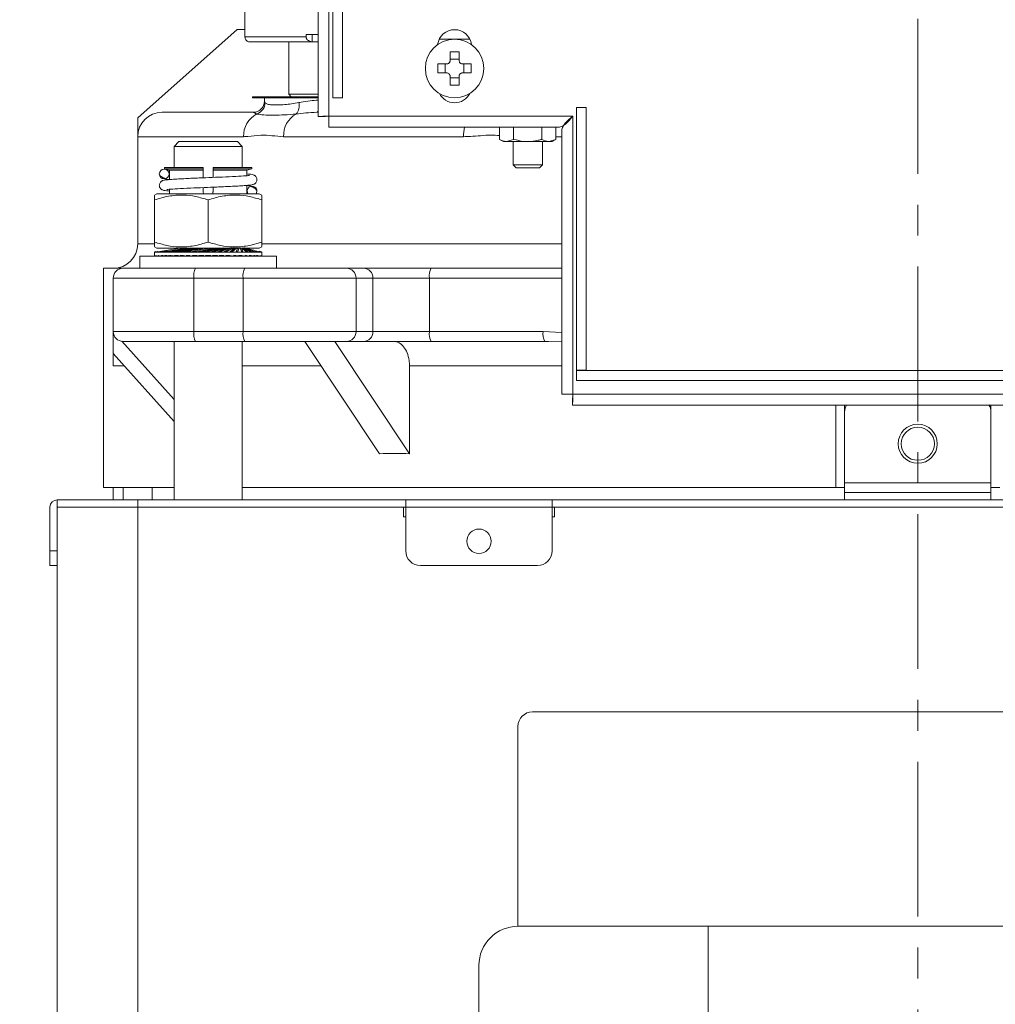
# Model space of a CAD drawing. Header units: inches. Extents: x 201967 to 338763, y -32705 to 30884.
# Tile 90 of 236: x 319917 to 319937, y -625 to -605. Entities that reach past the tile are written whole.
import ezdxf

# ---------------------------------------------------------------- set-up
doc = ezdxf.new("R2010")
doc.units = ezdxf.units.IN
doc.header["$MEASUREMENT"] = 0
doc.linetypes.add('CENTER', pattern=[50.8, 31.75, -6.35, 6.35, -6.35])
for name, color, linetype, lineweight in [('01 a1 KONSTRUKCJA żelebet', 200, 'Continuous', 53), ('01h3 KONSTRUKCJA pozycje słupy', 252, 'Continuous', 13), ('KRESKOWANIE-URWANIE', 3, 'Continuous', 13), ('OSIE', 6, 'CENTER', 13), ('wymiar', 1, 'Continuous', 15)]:
    doc.layers.add(name, color=color, linetype=linetype, lineweight=lineweight)
doc.styles.add('RomanS', font='romans.shx')
doc.dimstyles.new('DIM100txt12', dxfattribs={"dimtxt": 12, "dimasz": 1.05, "dimexe": 0, "dimexo": 8, "dimgap": 4, "dimtad": 1, "dimdec": 7, "dimrnd": 0.5, "dimdsep": 46, "dimtxsty": 'RomanS', "dimblk1": 'DIM', "dimblk2": 'DIM', "dimsah": 1, "dimcen": 0.09, "dimse1": 1, "dimse2": 1, "dimclrt": 256, "dimadec": 1, "dimazin": 0, "dimtfac": 1, "dimtdec": 7, "dimtix": 1, "dimtofl": 0, "dimtmove": 2, "dimatfit": 3, "dimfxl": 1, "dimtolj": 1, "dimtzin": 0, "dimarcsym": 0})

# ---------------------------------------------------------------- blocks, each defined once
blk = doc.blocks.new('A$C5C5F7205')
at = {"layer": 'KRESKOWANIE-URWANIE'}
for p, q in [((230, 1350), (404, 1350)), ((407, 1347), (407, 1306)), ((407, 1306), (230, 1306))]:
    blk.add_line(p, q, dxfattribs=at)
blk.add_lwpolyline([(368, 707.5), (368, 1306), (407, 1306, -0.414214), (415, 1298), (415, 707.5)], format="xyb", dxfattribs=at)
blk.add_arc((404, 1347), 3, 0, 90, dxfattribs=at)
blk = doc.blocks.new('A$C195A4306')
at = {"layer": 'KRESKOWANIE-URWANIE'}
for p, q in [((298.76, 672.69), (298.76, 824.31)), ((301, 672.66), (301, 824.31)), ((296, 676.5), (296, 735.5)), ((298, 676.5), (298, 735.5)), ((316, 688.95), (316, 708.95)), ((303.45, 689.45), (301, 689.45)), ((302.19, 687.95), (302.19, 689.45)), ((303.45, 689.45), (303.45, 688.95)), ((303.45, 688.95), (316, 688.95)), ((317.61, 690.5), (316, 690.5)), ((317.61, 690.5), (338, 672.38)), ((269.86, 688.5), (276.14, 688.5)), ((301, 687.95), (302.12, 687.95)), ((315, 687.95), (302.12, 687.95)), ((302.12, 687.95), (302.19, 687.95)), ((307, 677.2), (307, 687.95)), ((272.09, 684.14), (272.09, 685.92)), ((273.91, 685.92), (273.91, 684.14)), ((269.58, 683.41), (271.36, 683.41)), ((271.1, 683.41), (271.1, 681.59)), ((273.91, 684.4), (272.09, 684.4)), ((274.64, 683.41), (276.42, 683.41)), ((274.9, 681.59), (274.9, 683.41)), ((271.36, 681.59), (269.58, 681.59)), ((272.09, 679.08), (272.09, 680.86)), ((273.91, 680.86), (273.91, 679.08)), ((276.42, 681.59), (274.64, 681.59)), ((272.09, 680.6), (273.91, 680.6)), ((301, 677.2), (306.52, 677.2)), ((306.5, 676.7), (307, 677.2)), ((306.52, 677.2), (307, 677.2)), ((298, 676.5), (296, 676.5)), ((301.02, 676.7), (313.68, 676.7)), ((301.02, 676.5), (313.68, 676.5)), ((311.87, 675.48), (311.98, 675.79)), ((312, 675.79), (312, 676.5)), ((313.68, 676.7), (313.68, 676.5)), ((313.68, 676.7), (313.84, 676.7)), ((313.68, 676.5), (313.84, 676.5)), ((313.84, 676.5), (313.84, 676.7)), ((313.84, 676.7), (314.15, 676.7)), ((313.84, 676.5), (314.15, 676.5)), ((314.15, 676.7), (314.15, 676.5)), ((314.15, 676.7), (314.43, 676.7)), ((314.15, 676.5), (314.43, 676.5)), ((314.43, 676.5), (314.43, 676.7)), ((248, 674.5), (246, 674.5)), ((246, 674.5), (246, 620.6)), ((248, 674.5), (248, 620.6)), ((248.76, 672.69), (298.76, 672.69)), ((248.76, 615.69), (248.76, 672.69)), ((301, 673.5), (301.26, 673.5)), ((314.23, 673.5), (333, 673.5)), ((298.79, 670.45), (298.79, 671.95)), ((301, 672.66), (299.5, 672.66)), ((338, 646.5), (338, 672.38)), ((251, 615.66), (251, 669.74)), ((251.71, 670.45), (298.79, 670.45)), ((252.23, 670.45), (252.23, 667.95)), ((255.11, 670.45), (255.11, 667.95)), ((260.89, 670.45), (260.89, 667.95)), ((263.77, 670.45), (263.77, 667.95)), ((252.23, 668.5), (251, 668.5)), ((252.23, 667.95), (253, 667.5)), ((252.23, 667.95), (253.67, 667.5)), ((253.67, 667.5), (253, 667.5)), ((258, 667.5), (253.67, 667.5)), ((255, 667.5), (255, 662.7)), ((262.33, 667.5), (258, 667.5)), ((260.89, 667.95), (262.33, 667.5)), ((261, 662.7), (261, 667.5)), ((263, 667.5), (262.33, 667.5)), ((263, 667.5), (263.77, 667.95)), ((308.07, 668.5), (271.17, 668.5)), ((338, 668.5), (316.29, 668.5)), ((317.55, 667.5), (316.55, 666.5)), ((317.55, 667.5), (329.55, 667.5)), ((330.55, 666.5), (329.55, 667.5)), ((338, 646.5), (338, 668.5)), ((316.55, 666.5), (316.55, 662.2)), ((330.55, 666.5), (316.55, 666.5)), ((330.55, 662.2), (330.55, 666.5)), ((255, 662.7), (255.6, 662.1)), ((255, 662.7), (261, 662.7)), ((260.4, 662.1), (261, 662.7)), ((260.4, 662.1), (255.6, 662.1)), ((314.6, 662.2), (314.6, 661.9)), ((314.6, 662.2), (322.55, 662.2)), ((314.6, 661.9), (315.61, 661.63)), ((314.6, 661.9), (322.55, 661.9)), ((315.61, 661.63), (322.55, 661.63)), ((315.61, 661.63), (315.61, 660.5)), ((322.55, 661.9), (322.55, 662.2)), ((322.55, 661.63), (322.55, 661.9)), ((322.55, 660.14), (322.55, 661.63)), ((324.55, 662.2), (332.49, 662.2)), ((324.55, 662.2), (324.55, 661.9)), ((324.55, 661.9), (332.49, 661.9)), ((324.55, 661.9), (324.55, 661.63)), ((324.55, 661.63), (331.49, 661.63)), ((324.55, 661.63), (324.55, 660.06)), ((331.49, 661.63), (332.49, 661.9)), ((331.49, 659.69), (331.49, 661.63)), ((332.49, 661.9), (332.49, 662.2)), ((313.05, 656.8), (312.55, 656.51)), ((313.05, 656.8), (334.05, 656.8)), ((315.61, 658.51), (315.61, 657.22)), ((322.55, 657.22), (322.55, 658.14)), ((324.55, 658.06), (324.55, 657.22)), ((331.49, 657.22), (331.49, 657.7)), ((334.55, 656.51), (334.05, 656.8)), ((312.55, 655.53), (312.55, 646.87)), ((323.55, 655.53), (323.55, 646.87)), ((334.55, 655.53), (334.55, 646.87)), ((251, 646.5), (312.62, 646.5)), ((334.56, 646.5), (338, 646.5)), ((312.55, 644.9), (312.54, 644.9)), ((312.55, 645.89), (313.05, 645.6)), ((312.55, 644.9), (312.55, 644.8)), ((312.55, 644.9), (312.55, 644.9)), ((312.55, 644.81), (312.55, 644.09)), ((312.55, 644.8), (312.61, 644.8)), ((313.1, 645.01), (312.61, 644.9)), ((312.61, 644.9), (312.61, 644.8)), ((312.61, 644.9), (312.66, 644.9)), ((312.66, 644.8), (312.61, 644.8)), ((312.66, 644.9), (312.83, 644.94)), ((312.66, 644.9), (312.66, 644.8)), ((312.85, 644.85), (312.66, 644.8)), ((312.66, 644.8), (312.85, 644.8)), ((313.12, 644.97), (312.85, 644.9)), ((312.85, 644.9), (312.85, 644.8)), ((312.85, 644.9), (312.94, 644.9)), ((312.94, 644.8), (312.85, 644.8)), ((312.94, 644.9), (313.22, 644.97)), ((312.94, 644.9), (312.94, 644.8)), ((313.26, 644.88), (312.94, 644.8)), ((312.94, 644.8), (313.26, 644.8)), ((323.55, 645.6), (313.05, 645.6)), ((313.26, 644.9), (313.39, 644.9)), ((313.26, 644.9), (313.26, 644.8)), ((313.39, 644.8), (313.26, 644.8)), ((313.39, 644.9), (313.76, 645.01)), ((313.81, 644.93), (313.39, 644.8)), ((313.39, 644.9), (313.39, 644.8)), ((313.39, 644.8), (313.83, 644.8)), ((316.06, 645.7), (313.83, 644.9)), ((313.83, 644.9), (313.83, 644.8)), ((313.83, 644.9), (313.99, 644.9)), ((313.99, 644.8), (313.83, 644.8)), ((313.99, 644.9), (316.11, 645.7)), ((314.49, 644.99), (313.99, 644.8)), ((313.99, 644.9), (313.99, 644.8)), ((313.99, 644.8), (314.55, 644.8)), ((316.17, 645.7), (314.55, 644.9)), ((314.55, 644.9), (314.55, 644.8)), ((314.55, 644.9), (314.75, 644.9)), ((314.75, 644.8), (314.55, 644.8)), ((314.75, 644.9), (316.29, 645.7)), ((316.29, 645.6), (314.75, 644.8)), ((314.75, 644.9), (314.75, 644.8)), ((314.75, 644.8), (315.41, 644.8)), ((316.39, 645.7), (315.41, 644.9)), ((315.41, 644.9), (315.65, 644.9)), ((315.41, 644.9), (315.41, 644.8)), ((315.65, 644.8), (315.41, 644.8)), ((315.65, 644.9), (316.58, 645.7)), ((316.58, 645.6), (315.65, 644.8)), ((315.65, 644.9), (315.65, 644.8)), ((315.65, 644.8), (316.4, 644.8)), ((316.73, 645.7), (316.4, 644.9)), ((316.4, 644.9), (316.4, 644.8)), ((316.4, 644.9), (316.67, 644.9)), ((316.67, 644.8), (316.4, 644.8)), ((316.67, 644.9), (316.98, 645.7)), ((316.98, 645.6), (316.67, 644.8)), ((316.67, 644.9), (316.67, 644.8)), ((316.67, 644.8), (317.51, 644.8)), ((317.18, 645.7), (317.51, 644.9)), ((317.51, 644.8), (317.18, 645.6)), ((317.8, 644.9), (317.49, 645.7)), ((317.51, 644.9), (317.51, 644.8)), ((317.51, 644.9), (317.8, 644.9)), ((317.8, 644.8), (317.51, 644.8)), ((317.72, 645.7), (318.71, 644.9)), ((318.71, 644.8), (317.72, 645.6)), ((317.8, 644.9), (317.8, 644.8)), ((317.8, 644.8), (318.71, 644.8)), ((319.02, 644.9), (318.09, 645.7)), ((318.36, 645.7), (319.98, 644.9)), ((319.98, 644.8), (318.36, 645.6)), ((318.71, 644.9), (319.02, 644.9)), ((318.71, 644.9), (318.71, 644.8)), ((319.02, 644.8), (318.71, 644.8)), ((320.31, 644.9), (318.78, 645.7)), ((319.02, 644.9), (319.02, 644.8)), ((319.02, 644.8), (319.98, 644.8)), ((319.08, 645.7), (321.31, 644.9)), ((321.31, 644.8), (319.08, 645.6)), ((321.66, 644.9), (319.54, 645.7)), ((322.68, 644.8), (319.87, 645.6)), ((319.98, 644.9), (320.31, 644.9)), ((319.98, 644.9), (319.98, 644.8)), ((320.31, 644.8), (319.98, 644.8)), ((320.31, 644.9), (320.31, 644.8)), ((320.31, 644.8), (321.31, 644.8)), ((323.03, 644.9), (320.37, 645.7)), ((324.06, 644.8), (320.72, 645.6)), ((321.31, 644.9), (321.31, 644.8)), ((321.31, 644.9), (321.66, 644.9)), ((321.66, 644.8), (321.31, 644.8)), ((321.66, 644.9), (321.66, 644.8)), ((321.66, 644.8), (322.68, 644.8)), ((324.41, 644.9), (321.68, 645.59)), ((325.44, 644.8), (321.78, 645.57)), ((325.78, 644.9), (322.54, 645.62)), ((322.68, 644.9), (322.68, 644.8)), ((322.68, 644.9), (323.03, 644.9)), ((323.03, 644.8), (322.68, 644.8)), ((323.03, 644.9), (323.03, 644.8)), ((323.03, 644.8), (324.06, 644.8)), ((327.11, 644.9), (323.48, 645.62)), ((334.05, 645.6), (323.55, 645.6)), ((324.06, 644.9), (324.41, 644.9)), ((324.06, 644.9), (324.06, 644.8)), ((324.41, 644.8), (324.06, 644.8)), ((324.41, 644.9), (324.41, 644.8)), ((324.41, 644.8), (325.44, 644.8)), ((328.39, 644.9), (324.68, 645.58)), ((325.03, 645.6), (329.29, 644.9)), ((325.44, 644.9), (325.44, 644.8)), ((325.44, 644.9), (325.78, 644.9)), ((325.78, 644.8), (325.44, 644.8)), ((329.59, 644.9), (325.49, 645.61)), ((325.78, 644.9), (325.78, 644.8)), ((325.78, 644.8), (326.78, 644.8)), ((326.78, 644.8), (325.82, 644.98)), ((325.98, 645.6), (330.42, 644.9)), ((330.69, 644.9), (326.64, 645.57)), ((326.78, 644.9), (326.78, 644.8)), ((326.78, 644.9), (327.11, 644.9)), ((327.11, 644.8), (326.78, 644.8)), ((326.89, 645.6), (331.45, 644.9)), ((327.11, 644.9), (327.11, 644.8)), ((327.11, 644.8), (328.07, 644.8)), ((328.07, 644.8), (327.15, 644.96)), ((331.68, 644.9), (327.31, 645.61)), ((327.75, 645.6), (330.82, 645.13)), ((328.07, 644.9), (328.07, 644.8)), ((328.07, 644.9), (328.39, 644.9)), ((328.39, 644.8), (328.07, 644.8)), ((332.55, 644.9), (328.14, 645.61)), ((328.39, 644.9), (328.39, 644.8)), ((328.39, 644.8), (329.29, 644.8)), ((329.29, 644.8), (328.41, 644.94)), ((329.29, 644.9), (329.29, 644.8)), ((329.29, 644.9), (329.59, 644.9)), ((329.59, 644.8), (329.29, 644.8)), ((329.59, 644.9), (329.59, 644.8)), ((329.59, 644.8), (330.42, 644.8)), ((330.42, 644.8), (329.6, 644.93)), ((333.84, 644.9), (329.75, 645.58)), ((330.42, 644.9), (330.42, 644.8)), ((330.42, 644.9), (330.69, 644.9)), ((330.69, 644.8), (330.42, 644.8)), ((330.69, 644.9), (330.69, 644.8)), ((330.69, 644.8), (331.45, 644.8)), ((331.45, 644.8), (330.7, 644.91)), ((331.45, 644.9), (331.45, 644.8)), ((331.45, 644.9), (331.68, 644.9)), ((331.68, 644.8), (331.45, 644.8)), ((331.68, 644.9), (331.68, 644.8)), ((331.68, 644.8), (332.34, 644.8)), ((331.74, 644.99), (332.34, 644.9)), ((332.34, 644.8), (331.74, 644.91)), ((333.27, 644.9), (331.96, 645.11)), ((332.34, 644.9), (332.34, 644.8)), ((332.34, 644.9), (332.55, 644.9)), ((332.55, 644.8), (332.34, 644.8)), ((332.55, 644.9), (332.55, 644.8)), ((333.1, 644.8), (332.55, 644.89)), ((332.55, 644.8), (333.1, 644.8)), ((332.59, 644.98), (333.1, 644.9)), ((333.1, 644.9), (333.1, 644.8)), ((333.1, 644.9), (333.27, 644.9)), ((333.27, 644.8), (333.1, 644.8)), ((333.27, 644.9), (333.27, 644.8)), ((333.71, 644.8), (333.27, 644.87)), ((333.27, 644.8), (333.71, 644.8)), ((333.31, 644.96), (333.71, 644.9)), ((333.71, 644.9), (333.71, 644.8)), ((333.71, 644.9), (333.84, 644.9)), ((333.84, 644.8), (333.71, 644.8)), ((333.84, 644.9), (333.84, 644.8)), ((334.16, 644.8), (333.84, 644.85)), ((333.84, 644.8), (334.16, 644.8)), ((333.87, 644.95), (334.16, 644.9)), ((334.24, 644.9), (333.96, 644.95)), ((334.05, 645.6), (334.55, 645.89)), ((334.16, 644.9), (334.24, 644.9)), ((334.16, 644.9), (334.16, 644.8)), ((334.24, 644.8), (334.16, 644.8)), ((334.24, 644.9), (334.24, 644.8)), ((334.44, 644.8), (334.24, 644.83)), ((334.24, 644.8), (334.44, 644.8)), ((334.48, 644.9), (334.27, 644.94)), ((334.27, 644.93), (334.44, 644.9)), ((334.44, 644.9), (334.48, 644.9)), ((334.44, 644.9), (334.44, 644.8)), ((334.48, 644.8), (334.44, 644.8)), ((334.48, 644.9), (334.48, 644.8)), ((334.48, 644.8), (334.55, 644.8)), ((334.55, 644.9), (334.55, 644.8)), ((334.55, 644.9), (334.55, 644.8)), ((334.55, 644.09), (334.55, 644.81)), ((334.55, 644.8), (334.55, 644.8)), ((309.55, 644), (309.55, 641.5)), ((309.55, 644), (337.55, 644)), ((312.55, 644.1), (312.55, 644)), ((312.61, 644.1), (312.61, 644)), ((312.66, 644.1), (312.66, 644)), ((312.8, 644.03), (312.66, 644)), ((312.85, 644.1), (312.85, 644)), ((312.94, 644.1), (312.94, 644)), ((313.26, 644.08), (312.94, 644)), ((313.26, 644.1), (313.26, 644)), ((313.39, 644.1), (313.54, 644.1)), ((313.39, 644.1), (313.39, 644)), ((313.72, 644.1), (313.39, 644)), ((313.83, 644.1), (313.83, 644)), ((313.99, 644.1), (314.2, 644.1)), ((313.99, 644.1), (313.99, 644)), ((314.26, 644.1), (313.99, 644)), ((314.55, 644.1), (314.55, 644)), ((314.75, 644.1), (315.16, 644.1)), ((314.75, 644.1), (314.75, 644)), ((314.94, 644.1), (314.75, 644)), ((315.41, 644.1), (315.41, 644)), ((315.65, 644.1), (316.02, 644.1)), ((315.65, 644.1), (315.65, 644)), ((316.4, 644.1), (316.4, 644)), ((316.67, 644.1), (317.3, 644.1)), ((316.67, 644.1), (316.67, 644)), ((317.51, 644.1), (317.51, 644)), ((317.8, 644.1), (318.37, 644.1)), ((317.8, 644.1), (317.8, 644)), ((318.71, 644.1), (318.71, 644)), ((319.02, 644.1), (319.78, 644.1)), ((319.02, 644.1), (319.02, 644)), ((319.98, 644), (319.78, 644.1)), ((319.98, 644.1), (319.98, 644)), ((320.31, 644.1), (321.31, 644.1)), ((320.31, 644.1), (320.31, 644)), ((321.31, 644), (321.04, 644.1)), ((321.31, 644.1), (321.31, 644)), ((321.66, 644.1), (322.68, 644.1)), ((321.66, 644.1), (321.66, 644)), ((322.68, 644), (322.25, 644.12)), ((322.68, 644.1), (322.68, 644)), ((323.03, 644.1), (324.06, 644.1)), ((323.03, 644.1), (323.03, 644)), ((324.06, 644), (323.55, 644.12)), ((324.06, 644.1), (324.06, 644)), ((324.41, 644.1), (325.44, 644.1)), ((324.41, 644.1), (324.41, 644)), ((325.44, 644), (324.85, 644.12)), ((325.44, 644.1), (325.44, 644)), ((325.78, 644.1), (326.78, 644.1)), ((325.78, 644.1), (325.78, 644)), ((326.78, 644), (326.13, 644.12)), ((326.78, 644.1), (326.78, 644)), ((327.11, 644.1), (327.11, 644)), ((327.32, 644.1), (328.07, 644.1)), ((328.07, 644), (327.36, 644.12)), ((328.07, 644.1), (328.07, 644)), ((328.39, 644.1), (328.39, 644)), ((329.29, 644), (328.54, 644.12)), ((328.69, 644.1), (329.29, 644.1)), ((329.29, 644.1), (329.29, 644)), ((329.59, 644.1), (329.59, 644)), ((330.42, 644), (329.64, 644.12)), ((329.79, 644.1), (330.42, 644.1)), ((330.42, 644.1), (330.42, 644)), ((330.69, 644.1), (330.69, 644)), ((331.45, 644), (330.76, 644.11)), ((331.12, 644.1), (331.45, 644.1)), ((331.45, 644.1), (331.45, 644)), ((331.68, 644.1), (331.68, 644)), ((332.34, 644), (331.74, 644.09)), ((332.02, 644.1), (332.34, 644.1)), ((332.34, 644.1), (332.34, 644)), ((333.1, 644), (332.45, 644.1)), ((332.55, 644.1), (332.55, 644)), ((332.85, 644.1), (333.1, 644.1)), ((333.1, 644.1), (333.1, 644)), ((333.27, 644.1), (333.27, 644)), ((333.71, 644), (333.27, 644.07)), ((333.61, 644.1), (333.71, 644.1)), ((333.71, 644.1), (333.71, 644)), ((334.16, 644), (333.71, 644.07)), ((333.84, 644.1), (333.84, 644)), ((334.16, 644.1), (334.16, 644)), ((334.44, 644), (334.16, 644.05)), ((334.24, 644.1), (334.24, 644)), ((334.44, 644.1), (334.44, 644)), ((334.48, 644.1), (334.48, 644)), ((334.55, 644.1), (334.55, 644)), ((334.55, 644.1), (334.55, 644)), ((337.55, 641.5), (337.55, 644)), ((251, 641.5), (277.8, 641.5)), ((277.8, 641.5), (291.71, 641.5)), ((291.71, 641.5), (295.18, 641.5)), ((295.18, 641.5), (316.03, 641.5)), ((316.03, 641.5), (326.13, 641.5)), ((326.13, 641.5), (341, 641.5)), ((341, 641.5), (345, 641.5)), ((345, 596.5), (345, 641.5)), ((278.15, 639.5), (251, 639.5)), ((278.15, 628.5), (278.15, 639.5)), ((289.74, 639.5), (278.15, 639.5)), ((293.21, 639.5), (289.74, 639.5)), ((289.74, 639.5), (289.74, 628.5)), ((316.38, 639.5), (293.21, 639.5)), ((293.21, 628.5), (293.21, 639.5)), ((316.38, 639.5), (316.38, 628.5)), ((326.47, 639.5), (316.38, 639.5)), ((326.47, 628.5), (326.47, 639.5)), ((343, 639.5), (326.47, 639.5)), ((343, 639.5), (343, 628.5)), ((251, 628.31), (254.83, 628.5)), ((254.83, 628.5), (278.15, 628.5)), ((278.15, 628.5), (289.74, 628.5)), ((289.74, 628.5), (293.21, 628.5)), ((293.21, 628.5), (316.38, 628.5)), ((316.38, 628.5), (326.47, 628.5)), ((326.47, 628.5), (343, 628.5)), ((343, 628.5), (343, 623.99)), ((253.74, 626.49), (251, 626.44)), ((254.48, 626.5), (253.74, 626.49)), ((277.8, 626.5), (254.48, 626.5)), ((291.71, 626.5), (277.8, 626.5)), ((282.25, 603.45), (297.59, 626.5)), ((288.38, 603.45), (303.72, 626.5)), ((295.18, 626.5), (291.71, 626.5)), ((316.03, 626.5), (295.18, 626.5)), ((326.13, 626.5), (316.03, 626.5)), ((316.55, 626.5), (316.55, 594)), ((341, 626.5), (326.13, 626.5)), ((330.55, 614.56), (341.27, 626.52)), ((330.55, 594), (330.55, 626.5)), ((330.55, 610.1), (343, 623.99)), ((248, 620.5), (108, 620.5)), ((246, 620.6), (248, 620.6)), ((248, 618.5), (248, 620.5)), ((282.25, 621.5), (251, 621.5)), ((282.25, 621.5), (282.25, 603.45)), ((316.55, 621.5), (300.39, 621.5)), ((343, 621.5), (340.77, 621.5)), ((248, 618.5), (108, 618.5)), ((107.24, 615.69), (248.76, 615.69)), ((248.79, 613.45), (248.79, 614.95)), ((251, 615.66), (249.5, 615.66)), ((107.21, 613.45), (248.79, 613.45)), ((163, 613.45), (163, 612)), ((193, 612), (193, 613.45)), ((194.8, 613.45), (194.8, 596.5)), ((163, 597.5), (163, 612)), ((193, 597.5), (193, 612)), ((163, 596.5), (161.2, 596.5)), ((193, 597.5), (163, 597.5)), ((163, 595.5), (163, 597.5)), ((193, 595.5), (193, 597.5)), ((194.8, 596.5), (193, 596.5)), ((194.8, 596.5), (316.55, 596.5)), ((330.55, 596.5), (345, 596.5)), ((335, 594), (335, 596.5)), ((341, 594), (341, 596.5)), ((343, 596.5), (343, 594)), ((103, 594), (253, 594)), ((163, 594), (163, 595.5)), ((193, 595.5), (163, 595.5)), ((193, 594), (193, 595.5)), ((253, 592.5), (253, 594)), ((253, 594), (283, 594)), ((283, 594), (283, 592.5)), ((283, 594), (338, 594)), ((338, 592.5), (338, 594)), ((338, 594), (354.5, 594)), ((354.5, 592.5), (354.5, 594)), ((103, 592.5), (253, 592.5)), ((103.5, 592.5), (252.5, 592.5)), ((252.5, 592.5), (252.5, 590.5)), ((283, 592.5), (253, 592.5)), ((253, 583.5), (253, 592.5)), ((283, 583.5), (283, 592.5)), ((283, 592.5), (338, 592.5)), ((283.5, 590.5), (283.5, 592.5)), ((283.5, 592.5), (338, 592.5)), ((338, 592.5), (354.5, 592.5)), ((338, 592.5), (338, 239.5)), ((354.5, 592.5), (354.5, 239.5)), ((356, 583.5), (356, 592.5)), ((252.5, 590.5), (253, 590.5)), ((283, 590.5), (283.5, 590.5)), ((354.5, 583.5), (356, 583.5)), ((356, 583.5), (356, 580.5)), ((280, 580.5), (256, 580.5)), ((356, 580.5), (354.5, 580.5))]:
    blk.add_line(p, q, dxfattribs=at)
at = {"layer": 'KRESKOWANIE-URWANIE', "flags": 128}
blk.add_lwpolyline([(313.7, 656.8), (313.61, 656.97), (313.54, 657.35)], dxfattribs=at)
at = {"layer": 'KRESKOWANIE-URWANIE'}
for centre, radius in [((273, 682.5), 6), ((332.56, 660.85), 1), ((178, 605.5), 4), ((178, 605.5), 3.4), ((268, 585.5), 2.5)]:
    blk.add_circle(centre, radius, dxfattribs=at)
for centre, radius, start, end in [((273, 686.95), 3.5, 7.2804, 172.7196), ((273, 656.33), 29.6, 88.2333, 91.7667), ((299.32, 682.5), 29.75, 178.2425, 181.7575), ((246.83, 682.5), 29.6, 358.2333, 1.7667), ((273, 708.82), 29.75, 268.2424, 271.7576), ((273, 678.95), 3.5, 206.6534, 333.3466), ((307.44, 674.87), 2.59, 166.3929, 221.4017), ((314.4, 675.54), 2.53, 181.403, 250.4721), ((301.38, 673.89), 0.41, 200.547, 253.1131), ((302.99, 668.72), 5.09, 357.4665, 60.4815), ((311.25, 668.67), 5.04, 358.0914, 62.8805), ((333, 668.5), 5, 0, 90), ((263.01, 668.52), 8.17, 359.8366, 13.6489), ((314.54, 657.35), 1, 326.633, 180), ((343, 646.5), 5, 180, 270), ((275.01, 639.99), 3.18, 351.2176, 28.4826), ((291.72, 639.52), 1.98, 90.4394, 180.4364), ((295.19, 639.52), 1.98, 90.4402, 180.4373), ((313.24, 639.98), 3.18, 351.2219, 28.4816), ((323.33, 639.98), 3.18, 351.2219, 28.4816), ((341, 639.5), 2, 0, 90), ((251.69, 628.02), 3.18, 331.5199, 8.7772), ((275.01, 628.01), 3.18, 331.5189, 8.7815), ((291.72, 628.48), 1.98, 179.5636, 269.5589), ((295.19, 628.48), 1.98, 179.5627, 269.5581), ((313.24, 628.02), 3.18, 331.5199, 8.7772), ((323.33, 628.02), 3.18, 331.5199, 8.7772), ((341, 628.5), 2, 270, 0), ((166, 612), 3, 150, 180), ((190, 612), 3, 0, 30), ((354.5, 592.5), 1.5, 0, 90), ((256, 583.5), 3, 180, 270), ((280, 583.5), 3, 270, 0)]:
    blk.add_arc(centre, radius, start, end, dxfattribs=at)
blk.add_ellipse((178, 442.23), major_axis=(152.79, 144.71), ratio=0.465866, start_param=0.433162, end_param=0.481071, dxfattribs=at)
for points, knots in [([(302.19, 687.95), (302.4, 687.99), (302.74, 688.04), (303.13, 688.29), (303.35, 688.54), (303.44, 688.77), (303.45, 688.9), (303.45, 688.95)], [0, 0, 0, 0, 0.355141, 0.592397, 0.773687, 0.92142, 1, 1, 1, 1]), ([(315, 687.95), (315, 687.95), (315.09, 687.95), (315.28, 687.98), (315.56, 688.1), (315.81, 688.33), (315.97, 688.62), (315.99, 688.84), (316, 688.95)], [0, 0, 0, 0, 0.005547, 0.16576, 0.381086, 0.589427, 0.794661, 1, 1, 1, 1]), ([(271.36, 683.41), (271.44, 683.42), (271.6, 683.44), (271.82, 683.56), (271.98, 683.74), (272.07, 683.95), (272.08, 684.09), (272.09, 684.14)], [0, 0, 0, 0, 0.213443, 0.427011, 0.638825, 0.849936, 1, 1, 1, 1]), ([(273.91, 684.14), (273.92, 684.06), (273.94, 683.9), (274.06, 683.68), (274.24, 683.52), (274.45, 683.43), (274.59, 683.42), (274.64, 683.41)], [0, 0, 0, 0, 0.213495, 0.427018, 0.638872, 0.849935, 1, 1, 1, 1]), ([(272.09, 680.86), (272.08, 680.94), (272.06, 681.1), (271.94, 681.32), (271.76, 681.48), (271.55, 681.57), (271.41, 681.58), (271.36, 681.59)], [0, 0, 0, 0, 0.213445, 0.427015, 0.63887, 0.849934, 1, 1, 1, 1]), ([(274.64, 681.59), (274.56, 681.58), (274.4, 681.56), (274.18, 681.44), (274.02, 681.26), (273.93, 681.05), (273.92, 680.91), (273.91, 680.86)], [0, 0, 0, 0, 0.213445, 0.427015, 0.63887, 0.849934, 1, 1, 1, 1]), ([(301, 675.98), (301.54, 675.95), (302.76, 675.9), (304.04, 675.66), (304.78, 675.51), (304.92, 675.48)], [0, 0, 0, 0, 0.39226, 0.882108, 1, 1, 1, 1]), ([(304.92, 675.48), (305.94, 675.32), (307.59, 675.06), (309.39, 674.99), (310.57, 675.02), (311.45, 675.15), (311.73, 675.37), (311.87, 675.48)], [0, 0, 0, 0, 0.286229, 0.463234, 0.645145, 0.820086, 1, 1, 1, 1]), ([(314.13, 673.52), (314.02, 673.52), (313.73, 673.53), (313.1, 673.78), (312.48, 674.31), (312.06, 675.06), (312.02, 675.57), (312, 675.79)], [0, 0, 0, 0, 0.140713, 0.350388, 0.566314, 0.803583, 1, 1, 1, 1]), ([(251.71, 670.45), (251.43, 670.49), (250.88, 670.58), (250.06, 671.22), (249.35, 671.99), (248.92, 672.5), (248.76, 672.69)], [0, 0, 0, 0, 0.280262, 0.560953, 0.841642, 1, 1, 1, 1]), ([(248.76, 672.69), (249.09, 672.41), (249.75, 671.86), (250.54, 671.03), (250.95, 670.33), (250.99, 669.9), (251, 669.74)], [0, 0, 0, 0, 0.280263, 0.560948, 0.84164, 1, 1, 1, 1]), ([(301, 672.66), (300.97, 672.66), (300.9, 672.66), (300.38, 672.67), (299.64, 672.68), (299.06, 672.68), (298.76, 672.69)], [0, 0, 0, 0, 0.250006, 0.50001, 0.750014, 1, 1, 1, 1]), ([(298.76, 672.69), (298.77, 672.39), (298.77, 671.81), (298.78, 671.07), (298.79, 670.55), (298.79, 670.48), (298.79, 670.45)], [0, 0, 0, 0, 0.249999, 0.5, 0.750001, 1, 1, 1, 1]), ([(305.49, 673.15), (304.84, 673.24), (303.51, 673.42), (302.02, 673.47), (301.26, 673.5)], [0, 0, 0, 0, 0.495883, 1, 1, 1, 1]), ([(313.55, 673.15), (313.12, 673.07), (312.24, 672.92), (310.26, 672.94), (307.96, 672.94), (306.32, 673.08), (305.49, 673.15)], [0, 0, 0, 0, 0.276766, 0.561637, 0.778802, 1, 1, 1, 1]), ([(314.23, 673.5), (314.19, 673.47), (314.12, 673.42), (313.74, 673.24), (313.55, 673.15)], [0, 0, 0, 0, 0.495163, 1, 1, 1, 1]), ([(271.17, 668.5), (270.7, 668.51), (268.85, 668.56), (266.39, 668.88), (264.37, 668.78), (263.77, 668.75)], [0, 0, 0, 0, 0.195832, 0.762979, 1, 1, 1, 1]), ([(316.29, 668.5), (316, 668.51), (314.85, 668.56), (312.92, 668.91), (310.47, 668.69), (308.87, 668.56), (308.07, 668.5)], [0, 0, 0, 0, 0.115427, 0.449722, 0.724629, 1, 1, 1, 1]), ([(253.67, 667.5), (253.7, 667.5), (254.19, 667.51), (254.67, 667.73), (255.11, 667.95)], [0, 0, 0, 0, 0.070188, 1, 1, 1, 1]), ([(255.11, 667.95), (255.36, 667.88), (256.3, 667.62), (257.27, 667.55), (258, 667.5)], [0, 0, 0, 0, 0.257544, 1, 1, 1, 1]), ([(258, 667.5), (258.26, 667.51), (259.24, 667.53), (260.19, 667.77), (260.89, 667.95)], [0, 0, 0, 0, 0.268627, 1, 1, 1, 1]), ([(262.33, 667.5), (262.36, 667.5), (262.85, 667.51), (263.33, 667.73), (263.77, 667.95)], [0, 0, 0, 0, 0.070206, 1, 1, 1, 1]), ([(315.61, 660.86), (315.43, 660.85), (314.97, 660.81), (314.53, 660.74), (314.19, 660.64), (313.98, 660.52), (313.83, 660.41), (313.66, 660.19), (313.55, 659.91), (313.53, 659.65), (313.57, 659.4), (313.67, 659.16), (313.82, 658.97), (313.98, 658.84), (314.16, 658.74), (314.32, 658.68), (314.63, 658.61), (315.19, 658.54), (316.11, 658.46), (317.39, 658.38), (318.86, 658.3), (320.32, 658.23), (322.13, 658.16), (324.47, 658.06), (327.33, 657.94), (329.96, 657.81), (331.41, 657.72), (331.99, 657.66), (332.02, 657.66), (332.03, 657.67)], [0, 0, 0, 0, 0.030358, 0.076763, 0.109827, 0.121413, 0.130348, 0.140624, 0.152396, 0.162136, 0.169852, 0.17974, 0.188008, 0.196805, 0.206756, 0.225862, 0.257173, 0.300535, 0.355157, 0.414577, 0.469004, 0.51736, 0.559786, 0.639549, 0.727589, 0.824241, 0.921484, 0.970498, 1, 1, 1, 1]), ([(331.57, 659.69), (331.74, 659.7), (331.93, 659.72), (332.18, 659.78), (332.22, 659.8), (332.24, 659.8), (332.25, 659.81), (332.26, 659.81), (332.27, 659.82), (332.27, 659.82), (332.28, 659.83), (332.28, 659.84), (332.28, 659.84), (332.29, 659.85), (332.29, 659.85), (332.3, 659.86), (332.32, 659.86), (332.34, 659.88), (332.42, 659.92), (332.65, 660.03), (333.03, 660.23), (333.46, 660.54), (333.52, 660.74), (333.56, 660.85)], [0, 0, 0, 0, 0.177101, 0.196388, 0.202616, 0.205036, 0.207163, 0.209172, 0.21128, 0.213695, 0.216535, 0.223559, 0.225133, 0.226553, 0.227917, 0.229302, 0.232442, 0.236485, 0.248075, 0.287189, 0.43334, 0.672176, 1, 1, 1, 1]), ([(331.49, 657.34), (331.67, 657.35), (332.12, 657.39), (332.57, 657.46), (332.91, 657.56), (333.11, 657.68), (333.26, 657.79), (333.44, 658.01), (333.55, 658.29), (333.57, 658.55), (333.53, 658.8), (333.42, 659.04), (333.27, 659.23), (333.12, 659.36), (332.94, 659.46), (332.78, 659.52), (332.47, 659.59), (331.91, 659.66), (330.99, 659.74), (329.71, 659.82), (328.24, 659.9), (326.78, 659.97), (324.97, 660.04), (322.62, 660.14), (319.77, 660.26), (317.14, 660.39), (315.69, 660.48), (315.1, 660.54), (315.08, 660.54), (315.07, 660.53)], [0, 0, 0, 0, 0.030358, 0.076762, 0.109826, 0.121412, 0.130347, 0.140624, 0.152396, 0.162135, 0.169851, 0.179739, 0.188007, 0.196805, 0.206756, 0.225861, 0.257172, 0.300535, 0.355157, 0.414577, 0.469004, 0.517359, 0.559786, 0.639549, 0.727589, 0.824241, 0.921485, 0.970497, 1, 1, 1, 1]), ([(323.55, 655.53), (322.59, 655.81), (320.66, 656.39), (317.8, 656.6), (315.07, 656.29), (313.39, 655.78), (312.55, 655.53)], [0, 0, 0, 0, 0.264609, 0.534949, 0.765346, 1, 1, 1, 1]), ([(315.53, 658.51), (315.36, 658.5), (315.16, 658.48), (314.92, 658.42), (314.88, 658.4), (314.86, 658.4), (314.85, 658.39), (314.84, 658.39), (314.83, 658.38), (314.83, 658.38), (314.82, 658.37), (314.82, 658.36), (314.81, 658.36), (314.81, 658.35), (314.8, 658.35), (314.8, 658.34), (314.78, 658.34), (314.75, 658.32), (314.68, 658.28), (314.45, 658.17), (314.07, 657.97), (313.64, 657.66), (313.57, 657.46), (313.54, 657.35)], [0, 0, 0, 0, 0.177095, 0.19639, 0.202609, 0.205038, 0.207166, 0.209166, 0.211274, 0.213689, 0.216532, 0.223555, 0.225132, 0.226552, 0.227917, 0.229301, 0.232442, 0.236484, 0.248066, 0.287187, 0.433339, 0.672176, 1, 1, 1, 1]), ([(315.61, 657.22), (315.61, 657.15), (315.61, 657), (315.6, 656.87), (315.6, 656.8)], [0, 0, 0, 0, 0.5053, 1, 1, 1, 1]), ([(322.64, 656.8), (322.61, 656.9), (322.55, 657.04), (322.55, 657.18), (322.55, 657.22)], [0, 0, 0, 0, 0.741065, 1, 1, 1, 1]), ([(334.55, 655.53), (333.59, 655.81), (331.66, 656.39), (328.8, 656.6), (326.07, 656.29), (324.39, 655.78), (323.55, 655.53)], [0, 0, 0, 0, 0.264606, 0.534951, 0.765346, 1, 1, 1, 1]), ([(324.55, 657.22), (324.54, 657.11), (324.54, 656.96), (324.46, 656.83), (324.44, 656.8)], [0, 0, 0, 0, 0.758485, 1, 1, 1, 1]), ([(331.5, 656.8), (331.49, 656.86), (331.49, 657), (331.49, 657.15), (331.49, 657.22)], [0, 0, 0, 0, 0.485675, 1, 1, 1, 1]), ([(312.55, 655.53), (312.55, 655.67), (312.55, 656.1), (312.55, 656.5), (312.55, 656.46), (312.55, 656.44)], [0, 0, 0, 0, 0.262349, 0.761226, 1, 1, 1, 1]), ([(334.55, 656.44), (334.55, 656.46), (334.55, 656.51), (334.55, 656.1), (334.55, 655.67), (334.55, 655.53)], [0, 0, 0, 0, 0.225926, 0.737642, 1, 1, 1, 1]), ([(312.55, 646.87), (313.5, 646.59), (315.43, 646.01), (318.29, 645.8), (321.03, 646.11), (322.7, 646.62), (323.55, 646.87)], [0, 0, 0, 0, 0.264609, 0.534949, 0.765343, 1, 1, 1, 1]), ([(312.55, 645.96), (312.55, 645.94), (312.55, 645.89), (312.55, 646.3), (312.55, 646.73), (312.55, 646.87)], [0, 0, 0, 0, 0.225926, 0.737642, 1, 1, 1, 1]), ([(323.55, 646.87), (324.5, 646.59), (326.43, 646.01), (329.29, 645.8), (332.03, 646.11), (333.7, 646.62), (334.55, 646.87)], [0, 0, 0, 0, 0.264606, 0.534951, 0.765349, 1, 1, 1, 1]), ([(334.55, 646.87), (334.55, 646.73), (334.55, 646.3), (334.55, 645.9), (334.55, 645.94), (334.55, 645.96)], [0, 0, 0, 0, 0.262349, 0.761226, 1, 1, 1, 1]), ([(315.72, 645.61), (315.32, 645.51), (314.49, 645.32), (313.67, 645.04), (313.26, 644.9)], [0, 0, 0, 0, 0.493056, 1, 1, 1, 1]), ([(320.26, 645.6), (320.65, 645.51), (321.46, 645.31), (322.27, 645.04), (322.68, 644.9)], [0, 0, 0, 0, 0.483262, 1, 1, 1, 1]), ([(321.2, 645.6), (321.59, 645.52), (322.55, 645.33), (323.5, 645.06), (324.06, 644.9)], [0, 0, 0, 0, 0.407825, 1, 1, 1, 1]), ([(322.16, 645.6), (322.56, 645.53), (323.65, 645.34), (324.74, 645.07), (325.44, 644.9)], [0, 0, 0, 0, 0.360728, 1, 1, 1, 1]), ([(323.13, 645.6), (323.68, 645.51), (324.9, 645.32), (326.11, 645.05), (326.78, 644.9)], [0, 0, 0, 0, 0.448412, 1, 1, 1, 1]), ([(324.11, 645.6), (324.79, 645.5), (326.12, 645.31), (327.43, 645.03), (328.07, 644.9)], [0, 0, 0, 0, 0.513036, 1, 1, 1, 1]), ([(285.47, 626.5), (285.1, 626.44), (284.38, 626.33), (283.42, 625.47), (282.69, 624.2), (282.31, 622.8), (282.27, 621.87), (282.25, 621.5)], [0, 0, 0, 0, 0.21477, 0.429531, 0.64428, 0.858969, 1, 1, 1, 1]), ([(343, 623.81), (343, 623.66), (343, 623.4), (343, 622.93), (343, 622.5), (343, 622.06), (343, 621.77), (343, 621.58), (343, 621.5)], [0, 0, 0, 0, 0.315886, 0.54092, 0.773923, 0.868231, 0.947814, 1, 1, 1, 1]), ([(248.76, 615.69), (248.77, 615.39), (248.77, 614.81), (248.78, 614.07), (248.79, 613.55), (248.79, 613.48), (248.79, 613.45)], [0, 0, 0, 0, 0.249999, 0.5, 0.750001, 1, 1, 1, 1]), ([(251, 615.66), (250.97, 615.66), (250.9, 615.66), (250.38, 615.67), (249.64, 615.68), (249.06, 615.68), (248.76, 615.69)], [0, 0, 0, 0, 0.250005, 0.500009, 0.749998, 1, 1, 1, 1])]:
    blk.add_open_spline(points, degree=3, knots=knots, dxfattribs=at)
at = {"layer": 'OSIE'}
blk.add_line((178, 0.5), (178, 866.45), dxfattribs=at)
blk = doc.blocks.new('1 szyb FIFT B160AF')
at = {"layer": 'KRESKOWANIE-URWANIE', "xscale": -0.1, "yscale": 0.1, "zscale": 0.1}
blk.add_blockref('A$C195A4306', (206.3, 152.45), dxfattribs=at)
at = {"layer": 'wymiar', "xscale": -0.1, "yscale": 0.1, "zscale": 0.1}
blk.add_blockref('A$C5C5F7205', (221, 72.5), dxfattribs=at)
blk = doc.blocks.new('DIM')
for p, q in [((0, -13), (0, 13)), ((8, 0), (-8, 0))]:
    blk.add_line(p, q)
at = {"const_width": 1.7143}
blk.add_lwpolyline([(5.7143, 5.7143), (-5.7143, -5.7143)], dxfattribs=at)

msp = doc.modelspace()

# ---------------------------------------------------------------- block references
at = {"layer": '01 a1 KONSTRUKCJA żelebet'}
msp.add_blockref('1 szyb FIFT B160AF', (319747.138, -826.842), dxfattribs=at)

# ---------------------------------------------------------------- leaders
at = {"layer": '01h3 KONSTRUKCJA pozycje słupy'}
msp.add_leader([(319973.48, -631.285), (319817.488, -476.154)], dimstyle='DIM100txt12', override={"dimasz": 8, "dimgap": 4, "dimtad": 1}, dxfattribs=at)

doc.saveas('drawing.dxf')
